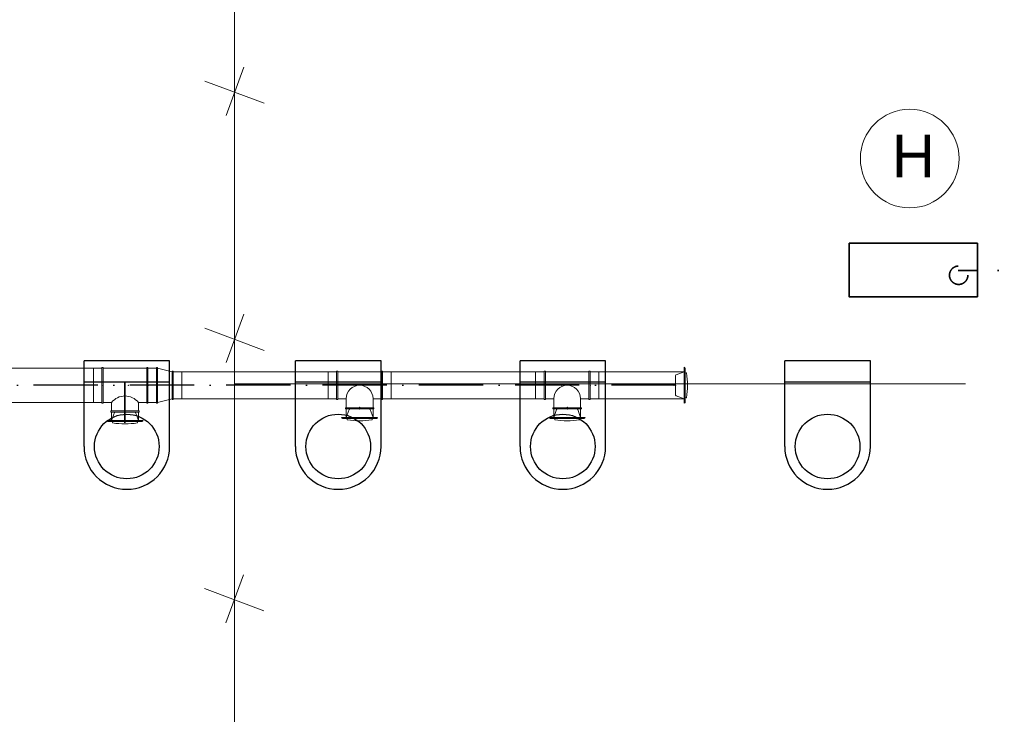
# Model space of a CAD drawing. Header units: millimetres. Extents: x 6491141 to 6692158, y 1846388 to 1929513.
# Tile 10 of 245: x 6521090 to 6525691, y 1904541 to 1907787. Entities that reach past the tile are written whole.
import ezdxf
from ezdxf.lldxf.tags import DXFTag

# ---------------------------------------------------------------- set-up
doc = ezdxf.new("R2010")
doc.units = ezdxf.units.MM
for name, pattern in [('ACAD_ISO10W100', [18, 12, -3, 0, -3]), ('CONTINOUS', [0]), ('ČERCHOVANÁ', [1, 0.5, -0.25, 0, -0.25])]:
    doc.linetypes.add(name, pattern=pattern)
for name, color, linetype, lineweight in [('OST_PlynNtl', 30, '633B', 13), ('plyn_popis', 7, 'Continuous', 18), ('VZT', 130, 'Continuous', 18), ('VzT odtah', 3, 'Continuous', 18), ('ZTI-POŽÁRNÍ', 200, 'ČERCHOVANÁ', 35)]:
    doc.layers.add(name, color=color, linetype=linetype, lineweight=lineweight)
doc.layers.add('Osy VzT', color=253, linetype='ACAD_ISO10W100')
doc.styles.add('GENERATED_STYLE_1', font='arial.ttf')
doc.styles.get("Standard").update_dxf_attribs({"font": 'romans.shx'})
doc.linetypes.add('633B', pattern='A,5,-2,5,-5.5,[155,stn.shx,S=0.1,R=0,X=0,Y=0],-5.5,5,-2', length=30)
tags = doc.linetypes.add('PLYN', pattern='A,12.7,-5.08,["GAS",Standard,S=2.54,R=0,X=-2.54,Y=-1.27],-6.35', length=24.13).pattern_tags.tags
tags[6] = DXFTag(74, 10)

msp = doc.modelspace()

# ---------------------------------------------------------------- linework, layer by layer
for p, q in [((6521790.4, 1906192.5), (6521390.4, 1906192.5)), ((6521390.4, 1905792.5), (6521390.4, 1906192.5)), ((6521790.4, 1905792.5), (6521790.4, 1906192.5)), ((6522778.4, 1906192.5), (6522378.4, 1906192.5)), ((6522378.4, 1905792.5), (6522378.4, 1906192.5)), ((6522778.4, 1905792.5), (6522778.4, 1906192.5)), ((6523828.1, 1906192.5), (6523428.1, 1906192.5)), ((6523428.1, 1905792.5), (6523428.1, 1906192.5)), ((6523828.1, 1905792.5), (6523828.1, 1906192.5)), ((6525065.2, 1906192.5), (6524665.2, 1906192.5)), ((6524665.2, 1905792.5), (6524665.2, 1906192.5)), ((6525065.2, 1905792.5), (6525065.2, 1906192.5)), ((6521790.4, 1906092.5), (6521390.4, 1906092.5)), ((6522778.4, 1906092.5), (6522378.4, 1906092.5)), ((6523828.1, 1906092.5), (6523428.1, 1906092.5)), ((6525065.2, 1906092.5), (6524665.2, 1906092.5))]:
    msp.add_line(p, q)
for centre in [(6521590.4, 1905792.5), (6522578.4, 1905792.5), (6523628.1, 1905792.5), (6524865.2, 1905792.5)]:
    msp.add_circle(centre, 151)
for centre in [(6521590.4, 1905792.5), (6522578.4, 1905792.5), (6523628.1, 1905792.5), (6524865.2, 1905792.5)]:
    msp.add_arc(centre, 200, 180, 359.9993)
at = {"layer": 'OST_PlynNtl', "linetype": 'PLYN', "ltscale": 50}
for p, q in [((6522094, 1916011.7), (6522094, 1901402.3)), ((6522094, 1906084.9), (6525509.1, 1906084.9))]:
    msp.add_line(p, q, dxfattribs=at)
at = {"layer": 'Osy VzT', "ltscale": 25}
for p, q in [((6521581.9, 1905903.7), (6521581.9, 1906090.5)), ((6521581.9, 1906090.5), (6521581.9, 1905903.7)), ((6524155.2, 1906078.5), (6510729.9, 1906078.5))]:
    msp.add_line(p, q, dxfattribs=at)
at = {"layer": 'plyn_popis', "ltscale": 400}
for p, q in [((6522055, 1907340.3), (6522137.3, 1907565.4)), ((6521955.4, 1907500.5), (6522232.6, 1907396.6)), ((6522055, 1906185.1), (6522137.3, 1906410.3)), ((6521955.4, 1906345.3), (6522232.6, 1906241.4)), ((6522053.9, 1904967.9), (6522136.2, 1905193)), ((6521954.2, 1905128.1), (6522231.5, 1905024.2))]:
    msp.add_line(p, q, dxfattribs=at)
at = {"layer": 'VZT', "color": 3}
for p, q in [((6522571, 1906145), (6522571, 1906012)), ((6522571, 1906016), (6522571, 1906141.1)), ((6522576.6, 1906145), (6522576.6, 1906012)), ((6522780.5, 1906145), (6522780.5, 1906012)), ((6522786, 1906145), (6522786, 1906012)), ((6522826, 1906141.1), (6522826, 1906016)), ((6523540.9, 1906145), (6523540.9, 1906012)), ((6523540.9, 1906016), (6523540.9, 1906141.1)), ((6523546.4, 1906145), (6523546.4, 1906012)), ((6523750.3, 1906145), (6523750.3, 1906012)), ((6523755.9, 1906145), (6523755.9, 1906012)), ((6523795.9, 1906141.1), (6523795.9, 1906016)), ((6524194.9, 1906078.5), (6524194.9, 1906162.7)), ((6524199.1, 1906078.5), (6524199.1, 1906158.2)), ((6524194.9, 1906078.5), (6524194.9, 1905994.4)), ((6524199.1, 1906078.5), (6524199.1, 1905998.8)), ((6522612, 1905973.7), (6522745, 1905973.7)), ((6522612, 1905968.2), (6522745, 1905968.2)), ((6523581.9, 1905973.7), (6523714.9, 1905973.7)), ((6523581.9, 1905968.2), (6523714.9, 1905968.2)), ((6521581.9, 1905913.7), (6521497.8, 1905913.7)), ((6521581.9, 1905909.5), (6521502.2, 1905909.5)), ((6521581.9, 1905913.7), (6521666.1, 1905913.7)), ((6521581.9, 1905909.5), (6521661.6, 1905909.5)), ((6522678.5, 1905928.2), (6522594.3, 1905928.2)), ((6522678.5, 1905924), (6522598.8, 1905924)), ((6522678.5, 1905928.2), (6522762.7, 1905928.2)), ((6522678.5, 1905924), (6522758.2, 1905924)), ((6523648.4, 1905928.2), (6523564.2, 1905928.2)), ((6523648.4, 1905924), (6523568.7, 1905924)), ((6523648.4, 1905928.2), (6523732.5, 1905928.2)), ((6523648.4, 1905924), (6523728.1, 1905924))]:
    msp.add_line(p, q, dxfattribs=at)
at = {"layer": 'VZT', "color": 7, "lineweight": 9}
for p, q in [((6524194.9, 1906141.1), (6524157.1, 1906128)), ((6524199.8, 1906134.9), (6524204.7, 1906136.8)), ((6524199.8, 1906134.9), (6524199.8, 1906078.5)), ((6524155.2, 1906125), (6524155.2, 1906078.5)), ((6524155.2, 1906032.1), (6524155.2, 1906078.5)), ((6524199.8, 1906022.1), (6524199.8, 1906078.5)), ((6524194.9, 1906016), (6524157.1, 1906029.1)), ((6524199.8, 1906022.1), (6524204.7, 1906020.2)), ((6521519.4, 1905913.7), (6521532.5, 1905951.5)), ((6521535.5, 1905953.4), (6521581.9, 1905953.4)), ((6521628.4, 1905953.4), (6521581.9, 1905953.4)), ((6521644.5, 1905913.7), (6521631.4, 1905951.5)), ((6522616, 1905928.2), (6522629.1, 1905966)), ((6522632.1, 1905967.9), (6522678.5, 1905967.9)), ((6522725, 1905967.9), (6522678.5, 1905967.9)), ((6522741, 1905928.2), (6522728, 1905966)), ((6523585.8, 1905928.2), (6523598.9, 1905966)), ((6523601.9, 1905967.9), (6523648.4, 1905967.9)), ((6523694.8, 1905967.9), (6523648.4, 1905967.9)), ((6523710.9, 1905928.2), (6523697.8, 1905966)), ((6521525.5, 1905908.7), (6521523.6, 1905903.9)), ((6521525.5, 1905908.7), (6521581.9, 1905908.7)), ((6521638.3, 1905908.7), (6521581.9, 1905908.7)), ((6521638.3, 1905908.7), (6521640.2, 1905903.9)), ((6522622.1, 1905923.2), (6522620.2, 1905918.4)), ((6522622.1, 1905923.2), (6522678.5, 1905923.2)), ((6522734.9, 1905923.2), (6522678.5, 1905923.2)), ((6522734.9, 1905923.2), (6522736.8, 1905918.4)), ((6523592, 1905923.2), (6523590, 1905918.4)), ((6523592, 1905923.2), (6523648.4, 1905923.2)), ((6523704.7, 1905923.2), (6523648.4, 1905923.2)), ((6523704.7, 1905923.2), (6523706.7, 1905918.4))]:
    msp.add_line(p, q, dxfattribs=at)
at = {"layer": 'VZT', "color": 3}
for points in [[(6522576.6, 1906145), (6522571, 1906145)], [(6522571, 1906016), (6522571, 1906141)], [(6522576.6, 1906141), (6522780.5, 1906141)], [(6522780.5, 1906145), (6522786, 1906145)], [(6522786, 1906141), (6522826, 1906141)], [(6522826, 1906141), (6522826, 1906016)], [(6523546.4, 1906145), (6523540.9, 1906145)], [(6523540.9, 1906016), (6523540.9, 1906141)], [(6523546.4, 1906141), (6523750.3, 1906141)], [(6523750.3, 1906145), (6523755.9, 1906145)], [(6523755.9, 1906141), (6523795.9, 1906141)], [(6523795.9, 1906141), (6523795.9, 1906016)], [(6524194.9, 1906141), (6524194.9, 1906016)], [(6522571, 1906016), (6522531, 1906016)], [(6522576.6, 1906012), (6522571, 1906012)], [(6522576.6, 1906016), (6522616, 1906016)], [(6522616, 1905973.7), (6522616, 1906016)], [(6522741, 1905973.7), (6522741, 1906016)], [(6522780.5, 1906016), (6522741, 1906016)], [(6522780.5, 1906012), (6522786, 1906012)], [(6522786, 1906016), (6522826, 1906016)], [(6523540.9, 1906016), (6523500.9, 1906016)], [(6523546.4, 1906012), (6523540.9, 1906012)], [(6523546.4, 1906016), (6523585.9, 1906016)], [(6523585.9, 1905973.7), (6523585.9, 1906016)], [(6523710.9, 1905973.7), (6523710.9, 1906016)], [(6523750.3, 1906016), (6523710.9, 1906016)], [(6523750.3, 1906012), (6523755.9, 1906012)], [(6523755.9, 1906016), (6523795.9, 1906016)], [(6522612, 1905973.7), (6522612, 1905968.2)], [(6522616, 1905968.2), (6522616, 1905928.2)], [(6522741, 1905968.2), (6522741, 1905928.2)], [(6522745, 1905973.7), (6522745, 1905968.2)], [(6523581.9, 1905973.7), (6523581.9, 1905968.2)], [(6523585.9, 1905968.2), (6523585.9, 1905928.2)], [(6523710.9, 1905968.2), (6523710.9, 1905928.2)], [(6523714.9, 1905973.7), (6523714.9, 1905968.2)], [(6521644.4, 1905913.7), (6521519.4, 1905913.7)], [(6522741, 1905928.2), (6522616, 1905928.2)], [(6523710.9, 1905928.2), (6523585.9, 1905928.2)]]:
    msp.add_lwpolyline(points, dxfattribs=at)
for centre, radius, start, end in [((6524194.1, 1906157.7), 5, 6.1954, 80.7451), ((6522678.5, 1906016), 62.5, 0, 180), ((6523648.4, 1906016), 62.5, 0, 180), ((6524194.1, 1905999.4), 5, 279.2549, 353.8046), ((6521502.8, 1905914.5), 5, 189.2549, 263.8046), ((6521661.1, 1905914.5), 5, 276.1954, 350.7451), ((6522599.3, 1905929), 5, 189.2549, 263.8046), ((6522757.7, 1905929), 5, 276.1954, 350.7451), ((6523569.2, 1905929), 5, 189.2549, 263.8046), ((6523727.5, 1905929), 5, 276.1954, 350.7451)]:
    msp.add_arc(centre, radius, start, end, dxfattribs=at)
at = {"layer": 'VZT', "color": 7, "lineweight": 9}
for centre, radius, start, end in [((6524205, 1906136.1), 0.833, 18.7921, 111.5644), ((6523846.9, 1906078.7), 363.5, 359.9765, 9.1264), ((6524158.5, 1906125), 3.33, 115.6654, 180), ((6523846.9, 1906078.4), 363.5, 350.8736, 0.0235), ((6524158.5, 1906032.1), 3.33, 180, 244.3346), ((6524205, 1906021), 0.833, 248.4356, 341.2079), ((6521535.5, 1905950.1), 3.33, 90, 154.3346), ((6521628.4, 1905950.1), 3.33, 25.6654, 90), ((6522632.1, 1905964.6), 3.33, 90, 154.3346), ((6522725, 1905964.6), 3.33, 25.6654, 90), ((6523601.9, 1905964.6), 3.33, 90, 154.3346), ((6523694.8, 1905964.6), 3.33, 25.6654, 90), ((6521524.4, 1905903.5), 0.833, 158.4356, 251.2079), ((6521581.8, 1906261.7), 363.5, 260.8736, 270.0235), ((6521582.1, 1906261.7), 363.5, 269.9765, 279.1264), ((6521639.5, 1905903.5), 0.833, 288.7921, 21.5644), ((6522621, 1905918), 0.833, 158.4356, 251.2079), ((6522678.4, 1906276.2), 363.5, 260.8736, 270.0235), ((6522678.7, 1906276.2), 363.5, 269.9765, 279.1264), ((6522736, 1905918), 0.833, 288.7921, 21.5644), ((6523590.8, 1905918), 0.833, 158.4356, 251.2079), ((6523648.2, 1906276.2), 363.5, 260.8736, 270.0235), ((6523648.5, 1906276.2), 363.5, 269.9765, 279.1264), ((6523705.9, 1905918), 0.833, 288.7921, 21.5644)]:
    msp.add_arc(centre, radius, start, end, dxfattribs=at)
at = {"layer": 'VZT', "color": 3}
for p in [(6522569.5, 1906078.5), (6522569.5, 1906078.5), (6522577.3, 1906078.5), (6522652.2, 1906078.5), (6522786, 1906078.5), (6523539.3, 1906078.5), (6523539.3, 1906078.5), (6523547.2, 1906078.5), (6523622, 1906078.5), (6523755.9, 1906078.5), (6522678.5, 1905976), (6522678.5, 1905968.2), (6522678.5, 1905968.2), (6523648.4, 1905976), (6523648.4, 1905968.2), (6523648.4, 1905968.2)]:
    msp.add_point(p, dxfattribs=at)
at = {"layer": 'VzT odtah'}
for p, q in [((6521434.4, 1906158.5), (6520755.5, 1906158.5)), ((6521474.4, 1906162.5), (6521474.4, 1905994.5)), ((6521479.9, 1906162.5), (6521479.9, 1905994.5)), ((6521683.9, 1906162.5), (6521683.9, 1905994.5)), ((6521689.4, 1906162.5), (6521689.4, 1905994.5)), ((6521847.4, 1906141), (6522541.1, 1906141)), ((6522531, 1906141), (6522571, 1906141.1)), ((6522531, 1906016), (6522531, 1906141)), ((6523500.9, 1906141), (6522826, 1906141)), ((6523500.9, 1906141), (6523540.9, 1906141.1)), ((6523500.9, 1906016), (6523500.9, 1906141)), ((6523795.9, 1906141.1), (6524194.9, 1906141)), ((6524194.9, 1906016), (6524194.9, 1906141)), ((6524194.9, 1906016), (6524194.9, 1906141)), ((6520755.5, 1905998.5), (6521434.4, 1905998.5)), ((6521847.4, 1906016), (6522531, 1906016)), ((6522826, 1906016), (6523500.9, 1906016)), ((6523792.2, 1906015.2), (6524194.9, 1906015.2)), ((6521648.4, 1905959.2), (6521515.4, 1905959.2)), ((6521648.4, 1905953.7), (6521515.4, 1905953.7)), ((6521519.4, 1905913.7), (6521644.4, 1905913.7)), ((6521519.4, 1905913.7), (6521644.4, 1905913.7)), ((6522616, 1905928.2), (6522741, 1905928.2)), ((6522616, 1905928.2), (6522741, 1905928.2)), ((6523585.9, 1905928.2), (6523710.9, 1905928.2)), ((6523585.9, 1905928.2), (6523710.9, 1905928.2))]:
    msp.add_line(p, q, dxfattribs=at)
at = {"layer": 'VzT odtah', "flags": 128}
for points in [[(6521434.4, 1906158.5), (6521434.4, 1905998.5)], [(6521474.4, 1906158.5), (6521434.4, 1906158.5)], [(6521479.9, 1906162.5), (6521474.4, 1906162.5)], [(6521683.9, 1906158.5), (6521479.9, 1906158.5)], [(6521683.9, 1906162.5), (6521689.4, 1906162.5)], [(6521729.4, 1906158.5), (6521689.4, 1906158.5), (6521689.4, 1905998.5), (6521729.4, 1905998.5)], [(6521689.4, 1906158.5), (6521729.4, 1906158.5)], [(6521734.4, 1906162.5), (6521729.4, 1906162.5), (6521729.4, 1905994.5), (6521734.4, 1905994.5)], [(6521729.4, 1906158.5), (6521729.4, 1905998.5)], [(6521734.4, 1906162.5), (6521734.4, 1905994.5)], [(6521734.4, 1906158.5), (6521802.4, 1906141)], [(6521802.4, 1906145), (6521802.4, 1906012)], [(6521802.4, 1906145), (6521807.4, 1906145), (6521807.4, 1906012), (6521802.4, 1906012)], [(6521807.4, 1906141), (6521847.4, 1906141), (6521847.4, 1906016), (6521807.4, 1906016)], [(6524194.9, 1906141), (6524194.9, 1906016)], [(6521474.4, 1905998.5), (6521434.4, 1905998.5)], [(6521479.9, 1905994.5), (6521474.4, 1905994.5)], [(6521479.9, 1905998.5), (6521519.4, 1905998.5)], [(6521519.4, 1905959.2), (6521519.4, 1905998.5)], [(6521644.4, 1905959.2), (6521644.4, 1905998.5)], [(6521683.9, 1905998.5), (6521644.4, 1905998.5)], [(6521683.9, 1905994.5), (6521689.4, 1905994.5)], [(6521689.4, 1905998.5), (6521729.4, 1905998.5)], [(6521734.4, 1905998.5), (6521802.4, 1906016)], [(6521515.4, 1905959.2), (6521515.4, 1905953.7)], [(6521519.4, 1905953.7), (6521519.4, 1905913.7)], [(6521644.4, 1905953.7), (6521644.4, 1905913.7)], [(6521648.4, 1905959.2), (6521648.4, 1905953.7)], [(6521644.4, 1905913.7), (6521519.4, 1905913.7)]]:
    msp.add_lwpolyline(points, dxfattribs=at)
at = {"layer": 'VzT odtah'}
msp.add_arc((6521581.9, 1905948.6), 80, 38.6248, 141.3752, dxfattribs=at)
for p in [(6521474.4, 1906078.5), (6521598.2, 1906078.5), (6521683.1, 1906078.5), (6521690.9, 1906078.5), (6521690.9, 1906078.5), (6524147, 1906078.5), (6524154.9, 1906078.5), (6524154.9, 1906078.5), (6521581.9, 1905961.5), (6521581.9, 1905953.7), (6521581.9, 1905953.7)]:
    msp.add_point(p, dxfattribs=at)
at = {"layer": 'ZTI-POŽÁRNÍ', "ltscale": 400}
msp.add_line((6526362, 1906615), (6525475, 1906615), dxfattribs=at)
at = {"layer": 'ZTI-POŽÁRNÍ', "linetype": 'CONTINOUS', "ltscale": 400}
msp.add_lwpolyline([(6524965.7, 1906742.5), (6525565.7, 1906742.5), (6525565.7, 1906492.5), (6524965.7, 1906492.5)], close=True, dxfattribs=at)
at = {"layer": 'ZTI-POŽÁRNÍ', "linetype": 'Continuous', "lineweight": 18, "ltscale": 400}
msp.add_circle((6525249, 1907138.2), 230.5, dxfattribs=at)
at = {"layer": 'ZTI-POŽÁRNÍ', "ltscale": 400}
msp.add_circle((6525477.9, 1906593.1), 43, dxfattribs=at)

# ---------------------------------------------------------------- texts
at = {"layer": 'ZTI-POŽÁRNÍ', "linetype": 'Continuous', "lineweight": 18, "ltscale": 1000, "insert": (6525165.5, 1907050), "char_height": 200, "attachment_point": 7, "style": 'GENERATED_STYLE_1'}
msp.add_mtext('H', dxfattribs=at)

doc.saveas('drawing.dxf')
